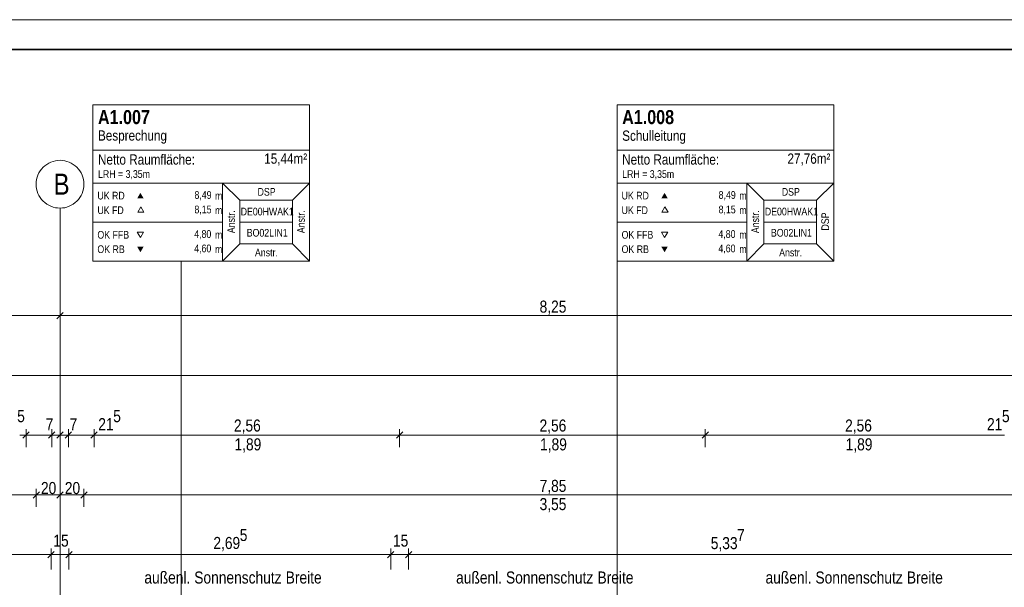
# Model space of a CAD drawing. Extents: x -620 to 3480, y 62 to 1107.
# Tile 201 of 244: x -171 to -6, y 1012 to 1107. Entities that reach past the tile are written whole.
import ezdxf
from ezdxf.lldxf.tags import DXFTag

# ---------------------------------------------------------------- set-up
doc = ezdxf.new("R2010")
doc.units = 0
doc.layers.get('0').update_dxf_attribs({"lineweight": 35})
for name, color, linetype, lineweight in [('30 -33 Aussenwände- 8 Sonnenschutz', 7, 'Continuous', 9), ('70 -71 Achsen- 1 Gebäudeachsen', 7, 'STRICHPUNKT2-A06G9GKV8I', 18), ('iwb_Plankopf Rahmen', 7, 'Continuous', 35)]:
    doc.layers.add(name, color=color, linetype=linetype, lineweight=lineweight)
for name, color, linetype, lineweight, true_color in [('70 -75 Raumstempel- 1 Raumstempel', 1, 'Continuous', 50, 0xff0000), ('70 -75 Raumstempel-2 Verweislinie', 1, 'Continuous', 9, 0xff0000), ('70 -76 Bemaßung- 2 Allgemein', 9, 'Continuous', 5, 0x808080)]:
    doc.layers.add(name, color=color, linetype=linetype, lineweight=lineweight, true_color=true_color)
doc.styles.get("Standard").update_dxf_attribs({"font": 'ARIALN.TTF'})
tags = doc.linetypes.add('STRICHPUNKT2-A06G9GKV8I', pattern=[12.7, 6.35, -3.175, 0, -3.175]).pattern_tags.tags
tags[10:11] = [DXFTag(74, 4), DXFTag(75, 0), DXFTag(340, '0'), DXFTag(46, 0.0), DXFTag(50, 0.0), DXFTag(44, 0.0), DXFTag(45, 0.0)]
tags[8:9] = [DXFTag(74, 4), DXFTag(75, 0), DXFTag(340, '0'), DXFTag(46, 0.0), DXFTag(50, 0.0), DXFTag(44, 0.0), DXFTag(45, 0.0)]
tags[6:7] = [DXFTag(74, 4), DXFTag(75, 0), DXFTag(340, '0'), DXFTag(46, 0.0), DXFTag(50, 0.0), DXFTag(44, 0.0), DXFTag(45, 0.0)]
tags[4:5] = [DXFTag(74, 4), DXFTag(75, 0), DXFTag(340, '0'), DXFTag(46, 0.0), DXFTag(50, 0.0), DXFTag(44, 0.0), DXFTag(45, 0.0)]

# ---------------------------------------------------------------- blocks, each defined once
blk = doc.blocks.new('Referenz-A06G9GKX8I')
at = {"layer": '70 -71 Achsen- 1 Gebäudeachsen', "color": 0, "linetype": 'Continuous', "ltscale": 0.18}
for p, q in [((-164.91, 1083.88), (-164.51, 1083.9)), ((-164.51, 1083.9), (-164.12, 1083.88)), ((-167.84, 1082.12), (-167.61, 1082.43)), ((-167.61, 1082.43), (-167.34, 1082.73)), ((-167.34, 1082.73), (-167.05, 1082.99)), ((-167.05, 1082.99), (-166.74, 1083.22)), ((-166.74, 1083.22), (-166.4, 1083.42)), ((-166.4, 1083.42), (-166.04, 1083.59)), ((-166.04, 1083.59), (-165.67, 1083.72)), ((-165.67, 1083.72), (-165.29, 1083.82)), ((-165.29, 1083.82), (-164.91, 1083.88)), ((-164.12, 1083.88), (-163.73, 1083.82)), ((-163.73, 1083.82), (-163.35, 1083.72)), ((-163.35, 1083.72), (-162.98, 1083.59)), ((-162.98, 1083.59), (-162.63, 1083.42)), ((-162.63, 1083.42), (-162.29, 1083.22)), ((-162.29, 1083.22), (-161.98, 1082.99)), ((-161.98, 1082.99), (-161.68, 1082.73)), ((-161.68, 1082.73), (-161.42, 1082.43)), ((-161.42, 1082.43), (-161.19, 1082.12)), ((-168.49, 1080.29), (-168.44, 1080.68)), ((-168.44, 1080.68), (-168.34, 1081.06)), ((-168.34, 1081.06), (-168.21, 1081.43)), ((-168.21, 1081.43), (-168.04, 1081.78)), ((-168.04, 1081.78), (-167.84, 1082.12)), ((-161.19, 1082.12), (-160.99, 1081.78)), ((-160.99, 1081.78), (-160.82, 1081.43)), ((-160.82, 1081.43), (-160.69, 1081.06)), ((-160.69, 1081.06), (-160.59, 1080.68)), ((-160.59, 1080.68), (-160.53, 1080.29)), ((-168.51, 1079.9), (-168.49, 1080.29)), ((-168.49, 1079.51), (-168.51, 1079.9)), ((-168.44, 1079.12), (-168.49, 1079.51)), ((-168.34, 1078.74), (-168.44, 1079.12)), ((-160.59, 1079.12), (-160.69, 1078.74)), ((-160.53, 1079.51), (-160.59, 1079.12)), ((-160.53, 1080.29), (-160.51, 1079.9)), ((-160.51, 1079.9), (-160.53, 1079.51)), ((-168.21, 1078.37), (-168.34, 1078.74)), ((-168.04, 1078.01), (-168.21, 1078.37)), ((-167.84, 1077.67), (-168.04, 1078.01)), ((-167.61, 1077.36), (-167.84, 1077.67)), ((-167.34, 1077.07), (-167.61, 1077.36)), ((-161.42, 1077.36), (-161.68, 1077.07)), ((-161.19, 1077.67), (-161.42, 1077.36)), ((-160.99, 1078.01), (-161.19, 1077.67)), ((-160.82, 1078.37), (-160.99, 1078.01)), ((-160.69, 1078.74), (-160.82, 1078.37)), ((-167.05, 1076.81), (-167.34, 1077.07)), ((-166.74, 1076.57), (-167.05, 1076.81)), ((-166.4, 1076.37), (-166.74, 1076.57)), ((-166.04, 1076.2), (-166.4, 1076.37)), ((-165.67, 1076.07), (-166.04, 1076.2)), ((-165.29, 1075.97), (-165.67, 1076.07)), ((-164.91, 1075.92), (-165.29, 1075.97)), ((-164.51, 1075.9), (-164.91, 1075.92)), ((-164.12, 1075.92), (-164.51, 1075.9)), ((-163.73, 1075.97), (-164.12, 1075.92)), ((-163.35, 1076.07), (-163.73, 1075.97)), ((-162.98, 1076.2), (-163.35, 1076.07)), ((-162.63, 1076.37), (-162.98, 1076.2)), ((-162.29, 1076.57), (-162.63, 1076.37)), ((-161.98, 1076.81), (-162.29, 1076.57)), ((-161.68, 1077.07), (-161.98, 1076.81))]:
    blk.add_line(p, q, dxfattribs=at)
at = {"layer": '70 -71 Achsen- 1 Gebäudeachsen', "color": 0, "linetype": 'STRICHPUNKT2-A06G9GKV8I', "ltscale": 0.18}
blk.add_line((-164.51, 1075.9), (-164.51, 76.46), dxfattribs=at)
at = {"layer": '70 -75 Raumstempel- 1 Raumstempel', "color": 0, "lineweight": 9}
for p, q in [((-159.01, 1093.16), (-159.01, 1067.02)), ((-122.69, 1093.16), (-159.01, 1093.16)), ((-122.69, 1067.02), (-122.69, 1093.16)), ((-71.19, 1093.16), (-71.19, 1067.02)), ((-34.86, 1093.16), (-71.19, 1093.16)), ((-34.86, 1067.02), (-34.86, 1093.16)), ((-122.69, 1085.57), (-159.01, 1085.57)), ((-34.86, 1085.57), (-71.19, 1085.57)), ((-159.01, 1080.09), (-137.28, 1080.09)), ((-134.4, 1077.2), (-137.28, 1080.09)), ((-122.69, 1080.09), (-137.28, 1080.09)), ((-137.28, 1080.09), (-137.28, 1067.02)), ((-125.57, 1077.2), (-122.69, 1080.09)), ((-71.19, 1080.09), (-49.46, 1080.09)), ((-46.58, 1077.2), (-49.46, 1080.09)), ((-34.86, 1080.09), (-49.46, 1080.09)), ((-49.46, 1080.09), (-49.46, 1067.02)), ((-37.75, 1077.2), (-34.86, 1080.09)), ((-150.98, 1076.13), (-151.5, 1075.23)), ((-150.45, 1075.23), (-150.98, 1076.13)), ((-134.4, 1069.92), (-134.4, 1077.2)), ((-134.4, 1077.2), (-125.57, 1077.2)), ((-125.57, 1069.92), (-125.57, 1077.2)), ((-63.15, 1076.13), (-63.67, 1075.23)), ((-62.63, 1075.23), (-63.15, 1076.13)), ((-46.58, 1069.92), (-46.58, 1077.2)), ((-46.58, 1077.2), (-37.75, 1077.2)), ((-37.75, 1069.92), (-37.75, 1077.2)), ((-151.5, 1075.23), (-150.45, 1075.23)), ((-63.67, 1075.23), (-62.63, 1075.23)), ((-159.01, 1073.56), (-137.28, 1073.56)), ((-125.57, 1073.56), (-134.4, 1073.56)), ((-71.19, 1073.56), (-49.46, 1073.56)), ((-37.75, 1073.56), (-46.58, 1073.56)), ((-151.05, 1070.95), (-151.57, 1071.86)), ((-151.57, 1071.86), (-150.52, 1071.86)), ((-150.52, 1071.86), (-151.05, 1070.95)), ((-63.22, 1070.95), (-63.75, 1071.86)), ((-63.75, 1071.86), (-62.7, 1071.86)), ((-62.7, 1071.86), (-63.22, 1070.95)), ((-134.4, 1069.92), (-137.28, 1067.02)), ((-134.4, 1069.92), (-125.57, 1069.92)), ((-125.57, 1069.92), (-122.69, 1067.02)), ((-46.58, 1069.92), (-49.46, 1067.02)), ((-46.58, 1069.92), (-37.75, 1069.92)), ((-37.75, 1069.92), (-34.86, 1067.02)), ((-122.69, 1067.02), (-159.01, 1067.02)), ((-34.86, 1067.02), (-71.19, 1067.02))]:
    blk.add_line(p, q, dxfattribs=at)
at = {"layer": '70 -75 Raumstempel- 1 Raumstempel', "color": 0, "lineweight": 0}
for points in [[(-150.52, 1077.55), (-151.05, 1078.45), (-151.57, 1077.55)], [(-62.7, 1077.55), (-63.22, 1078.45), (-63.75, 1077.55)], [(-150.52, 1069.42), (-151.05, 1068.51), (-151.57, 1069.42)], [(-62.7, 1069.42), (-63.22, 1068.51), (-63.75, 1069.42)]]:
    blk.add_solid(points, dxfattribs=at)
at = {"layer": '70 -75 Raumstempel-2 Verweislinie', "color": 0}
for p, q in [((-144.21, 1067.02), (-144.21, 959.25)), ((-71.19, 1067.02), (-71.19, 959.25))]:
    blk.add_line(p, q, dxfattribs=at)
at = {"layer": '70 -76 Bemaßung- 2 Allgemein', "color": 0, "linetype": 'Continuous', "ltscale": 0.13}
for p, q in [((-164.51, 1060.9), (-164.51, 1058.9)), ((-164.51, 1060.9), (-164.51, 1058.9)), ((-165.57, 1057.9), (-328.45, 1057.9)), ((-164.01, 1057.9), (-165.57, 1057.9)), ((-165.04, 1057.37), (-163.98, 1058.43)), ((-163.98, 1058.43), (-165.04, 1057.37)), ((-165.01, 1057.9), (-163.45, 1057.9)), ((-0.57, 1057.9), (-163.45, 1057.9)), ((-0.57, 1047.9), (-562.01, 1047.9)), ((-169.71, 1037.9), (-171.27, 1037.9)), ((-169.71, 1037.9), (-171.27, 1037.9)), ((-169.68, 1038.43), (-170.74, 1037.37)), ((-169.68, 1038.43), (-170.74, 1037.37)), ((-170.21, 1035.9), (-170.21, 1038.9)), ((-170.21, 1035.9), (-170.21, 1038.9)), ((-165.91, 1037.9), (-170.21, 1037.9)), ((-166.97, 1037.9), (-168.03, 1037.9)), ((-165.41, 1037.9), (-166.97, 1037.9)), ((-165.57, 1037.9), (-166.63, 1037.9)), ((-166.44, 1037.37), (-165.38, 1038.43)), ((-165.38, 1038.43), (-166.44, 1037.37)), ((-166.41, 1037.9), (-164.85, 1037.9)), ((-165.91, 1035.9), (-165.91, 1038.9)), ((-165.91, 1035.9), (-165.91, 1038.9)), ((-164.51, 1037.9), (-165.91, 1037.9)), ((-164.01, 1037.9), (-165.57, 1037.9)), ((-164.17, 1037.9), (-165.23, 1037.9)), ((-165.04, 1037.37), (-163.98, 1038.43)), ((-163.98, 1038.43), (-165.04, 1037.37)), ((-165.01, 1037.9), (-163.45, 1037.9)), ((-164.85, 1037.9), (-163.79, 1037.9)), ((-164.51, 1035.9), (-164.51, 1038.9)), ((-164.51, 1035.9), (-164.51, 1038.9)), ((-163.11, 1037.9), (-164.51, 1037.9)), ((-162.61, 1037.9), (-164.17, 1037.9)), ((-162.58, 1038.43), (-163.64, 1037.37)), ((-163.64, 1037.37), (-162.58, 1038.43)), ((-163.61, 1037.9), (-162.05, 1037.9)), ((-163.45, 1037.9), (-162.39, 1037.9)), ((-163.11, 1035.9), (-163.11, 1038.9)), ((-163.11, 1035.9), (-163.11, 1038.9)), ((-158.81, 1037.9), (-163.11, 1037.9)), ((-162.05, 1037.9), (-160.99, 1037.9)), ((-159.34, 1037.37), (-158.28, 1038.43)), ((-159.34, 1037.37), (-158.28, 1038.43)), ((-159.31, 1037.9), (-157.75, 1037.9)), ((-159.31, 1037.9), (-157.75, 1037.9)), ((-158.81, 1035.9), (-158.81, 1038.9)), ((-158.81, 1035.9), (-158.81, 1038.9)), ((-157.75, 1037.9), (-156.69, 1037.9)), ((-108.67, 1037.9), (-157.75, 1037.9)), ((-107.11, 1037.9), (-108.67, 1037.9)), ((-108.14, 1037.37), (-107.08, 1038.43)), ((-107.08, 1038.43), (-108.14, 1037.37)), ((-108.11, 1037.9), (-106.55, 1037.9)), ((-107.61, 1035.9), (-107.61, 1038.9)), ((-107.61, 1035.9), (-107.61, 1038.9)), ((-57.47, 1037.9), (-106.55, 1037.9)), ((-55.91, 1037.9), (-57.47, 1037.9)), ((-56.94, 1037.37), (-55.88, 1038.43)), ((-55.88, 1038.43), (-56.94, 1037.37)), ((-56.91, 1037.9), (-55.35, 1037.9)), ((-56.41, 1035.9), (-56.41, 1038.9)), ((-56.41, 1035.9), (-56.41, 1038.9)), ((-6.27, 1037.9), (-55.35, 1037.9)), ((-6.27, 1037.9), (-7.33, 1037.9)), ((-164.51, 1030.9), (-164.51, 1028.9)), ((-164.51, 1030.9), (-164.51, 1028.9)), ((-169.57, 1027.9), (-324.45, 1027.9)), ((-168.01, 1027.9), (-169.57, 1027.9)), ((-169.04, 1027.37), (-167.98, 1028.43)), ((-167.98, 1028.43), (-169.04, 1027.37)), ((-169.01, 1027.9), (-167.45, 1027.9)), ((-168.51, 1025.9), (-168.51, 1028.9)), ((-168.51, 1025.9), (-168.51, 1028.9)), ((-165.57, 1027.9), (-167.45, 1027.9)), ((-164.01, 1027.9), (-165.57, 1027.9)), ((-163.98, 1028.43), (-165.04, 1027.37)), ((-165.04, 1027.37), (-163.98, 1028.43)), ((-165.01, 1027.9), (-163.45, 1027.9)), ((-161.57, 1027.9), (-163.45, 1027.9)), ((-160.01, 1027.9), (-161.57, 1027.9)), ((-159.98, 1028.43), (-161.04, 1027.37)), ((-161.04, 1027.37), (-159.98, 1028.43)), ((-161.01, 1027.9), (-159.45, 1027.9)), ((-160.51, 1025.9), (-160.51, 1028.9)), ((-160.51, 1025.9), (-160.51, 1028.9)), ((-4.57, 1027.9), (-159.45, 1027.9)), ((-167.07, 1017.9), (-244.45, 1017.9)), ((-167.07, 1017.9), (-168.13, 1017.9)), ((-165.01, 1017.9), (-167.07, 1017.9)), ((-165.01, 1017.9), (-167.07, 1017.9)), ((-166.01, 1015.4), (-166.01, 1018.9)), ((-166.01, 1015.4), (-166.01, 1018.9)), ((-163.01, 1017.9), (-166.01, 1017.9)), ((-164.01, 1017.9), (-161.95, 1017.9)), ((-164.01, 1017.9), (-161.95, 1017.9)), ((-163.01, 1015.4), (-163.01, 1018.9)), ((-163.01, 1015.4), (-163.01, 1018.9)), ((-110.17, 1017.9), (-161.95, 1017.9)), ((-161.95, 1017.9), (-160.89, 1017.9)), ((-110.17, 1017.9), (-111.23, 1017.9)), ((-108.11, 1017.9), (-110.17, 1017.9)), ((-108.11, 1017.9), (-110.17, 1017.9)), ((-109.11, 1015.4), (-109.11, 1018.9)), ((-109.11, 1015.4), (-109.11, 1018.9)), ((-106.11, 1017.9), (-109.11, 1017.9)), ((-107.11, 1017.9), (-105.05, 1017.9)), ((-107.11, 1017.9), (-105.05, 1017.9)), ((-106.11, 1015.4), (-106.11, 1018.9)), ((-106.11, 1015.4), (-106.11, 1018.9)), ((-105.05, 1017.9), (-103.99, 1017.9)), ((-0.43, 1017.9), (-105.05, 1017.9))]:
    blk.add_line(p, q, dxfattribs=at)
at = {"layer": '70 -76 Bemaßung- 2 Allgemein', "color": 0, "linetype": 'Continuous', "lineweight": 20, "ltscale": 0.2}
for p, q in [((-165.48, 1018.43), (-166.54, 1017.37)), ((-165.48, 1018.43), (-166.54, 1017.37)), ((-163.54, 1017.37), (-162.48, 1018.43)), ((-163.54, 1017.37), (-162.48, 1018.43)), ((-108.58, 1018.43), (-109.64, 1017.37)), ((-108.58, 1018.43), (-109.64, 1017.37)), ((-106.64, 1017.37), (-105.58, 1018.43)), ((-106.64, 1017.37), (-105.58, 1018.43))]:
    blk.add_line(p, q, dxfattribs=at)
at = {"layer": '30 -33 Aussenwände- 8 Sonnenschutz', "color": 0, "linetype": 'Continuous', "ltscale": 0.13, "char_height": 2.0138, "attachment_point": 1}
for s, insert in [('{\\fArial Narrow;außenl.}', (-150.38, 1015.07)), ('{\\fArial Narrow;Sonnenschutz}', (-142.02, 1015.07)), ('{\\fArial Narrow;Breite}', (-126.7, 1015.07)), ('{\\fArial Narrow;außenl.}', (-98.15, 1015.07)), ('{\\fArial Narrow;Sonnenschutz}', (-89.79, 1015.07)), ('{\\fArial Narrow;Breite}', (-74.46, 1015.07)), ('{\\fArial Narrow;außenl.}', (-46.3, 1015.07)), ('{\\fArial Narrow;Sonnenschutz}', (-37.94, 1015.07)), ('{\\fArial Narrow;Breite}', (-22.62, 1015.07))]:
    blk.add_mtext(s, dxfattribs=dict(at, insert=insert))
at = {"layer": '70 -71 Achsen- 1 Gebäudeachsen', "color": 0, "linetype": 'Continuous', "ltscale": 0.18, "insert": (-165.6, 1081.66), "char_height": 3.5241, "attachment_point": 1}
blk.add_mtext('{\\fArial Narrow;B}', dxfattribs=at)
at = {"layer": '70 -75 Raumstempel- 1 Raumstempel', "color": 0, "linetype": 'Continuous', "ltscale": 0.5, "attachment_point": 1}
for s, insert, char_height, rotation in [('{\\fArial Narrow|b1|i0;A1.007}', (-158.15, 1092.31), 2.3536, 0), ('{\\fArial Narrow|b1|i0;A1.008}', (-70.32, 1092.31), 2.3536, 0), ('{\\fArial Narrow;Besprechung}', (-158.15, 1088.91), 1.7117, 0), ('{\\fArial Narrow;Schulleitung}', (-70.32, 1088.88), 1.7117, 0), ('{\\fArial Narrow;Netto Raumfläche:}', (-158.15, 1084.89), 1.7117, 0), ('{\\fArial Narrow;15,44m²}', (-130.3, 1085.04), 1.7117, 0), ('{\\fArial Narrow;Netto Raumfläche:}', (-70.32, 1084.89), 1.7117, 0), ('{\\fArial Narrow;27,76m²}', (-42.63, 1085.04), 1.7117, 0), ('{\\fArial Narrow;LRH = 3,35m}', (-158.15, 1082.24), 1.2838, 0), ('{\\fArial Narrow;LRH = 3,35m}', (-70.32, 1082.24), 1.2838, 0), ('{\\fArial Narrow;DSP}', (-131.41, 1079.26), 1.2838, 0), ('{\\fArial Narrow;DSP}', (-43.58, 1079.26), 1.2838, 0), ('{\\fArial Narrow;UK RD}', (-158.25, 1078.63), 1.2838, 0), ('{\\fArial Narrow;8,49}', (-141.99, 1078.74), 1.2838, 0), ('{\\fArial Narrow;m}', (-138.53, 1078.62), 1.2838, 0), ('{\\fArial Narrow;UK RD}', (-70.42, 1078.63), 1.2838, 0), ('{\\fArial Narrow;8,49}', (-54.16, 1078.74), 1.2838, 0), ('{\\fArial Narrow;m}', (-50.7, 1078.62), 1.2838, 0), ('{\\fArial Narrow;UK FD}', (-158.25, 1076.19), 1.2838, 0), ('{\\fArial Narrow;8,15}', (-141.99, 1076.31), 1.2838, 0), ('{\\fArial Narrow;m}', (-138.53, 1076.18), 1.2838, 0), ('{\\fArial Narrow;Anstr.}', (-136.5, 1071.7), 1.2838, 90), ('{\\fArial Narrow;DE00HWAK1}', (-134.25, 1075.96), 1.2838, 0), ('{\\fArial Narrow;Anstr.}', (-124.79, 1071.7), 1.2838, 90), ('{\\fArial Narrow;UK FD}', (-70.42, 1076.19), 1.2838, 0), ('{\\fArial Narrow;8,15}', (-54.17, 1076.31), 1.2838, 0), ('{\\fArial Narrow;m}', (-50.7, 1076.18), 1.2838, 0), ('{\\fArial Narrow;Anstr.}', (-48.67, 1071.7), 1.2838, 90), ('{\\fArial Narrow;DE00HWAK1}', (-46.42, 1075.96), 1.2838, 0), ('{\\fArial Narrow;DSP}', (-36.95, 1072.14), 1.2838, 90), ('{\\fArial Narrow;BO02LIN1}', (-133.23, 1072.41), 1.2838, 0), ('{\\fArial Narrow;BO02LIN1}', (-45.4, 1072.41), 1.2838, 0), ('{\\fArial Narrow;OK FFB}', (-158.25, 1072.07), 1.2838, 0), ('{\\fArial Narrow;4,80}', (-142.03, 1072.2), 1.2838, 0), ('{\\fArial Narrow;m}', (-138.53, 1072.07), 1.2838, 0), ('{\\fArial Narrow;OK FFB}', (-70.42, 1072.07), 1.2838, 0), ('{\\fArial Narrow;4,80}', (-54.2, 1072.2), 1.2838, 0), ('{\\fArial Narrow;m}', (-50.7, 1072.07), 1.2838, 0), ('{\\fArial Narrow;OK RB}', (-158.25, 1069.66), 1.2838, 0), ('{\\fArial Narrow;4,60}', (-142.03, 1069.79), 1.2838, 0), ('{\\fArial Narrow;m}', (-138.53, 1069.66), 1.2838, 0), ('{\\fArial Narrow;Anstr.}', (-131.85, 1069.1), 1.2838, 0), ('{\\fArial Narrow;OK RB}', (-70.42, 1069.66), 1.2838, 0), ('{\\fArial Narrow;4,60}', (-54.2, 1069.79), 1.2838, 0), ('{\\fArial Narrow;m}', (-50.7, 1069.66), 1.2838, 0), ('{\\fArial Narrow;Anstr.}', (-44.02, 1069.1), 1.2838, 0)]:
    blk.add_mtext(s, dxfattribs=dict(at, insert=insert, char_height=char_height, rotation=rotation))
at = {"layer": '70 -76 Bemaßung- 2 Allgemein', "color": 0, "linetype": 'Continuous', "ltscale": 0.13, "char_height": 2.0138, "attachment_point": 1}
for s, insert in [('{\\fArial Narrow;8,25}', (-84.16, 1060.41)), ('{\\fArial Narrow;5}', (-171.69, 1042.08)), ('{\\fArial Narrow;5}', (-155.6, 1042.08)), ('{\\fArial Narrow;5}', (-6.69, 1042.08)), ('{\\fArial Narrow;7}', (-166.91, 1040.72)), ('{\\fArial Narrow;7}', (-162.91, 1040.72)), ('{\\fArial Narrow;21}', (-158.1, 1040.74)), ('{\\fArial Narrow;2,56}', (-135.37, 1040.51)), ('{\\fArial Narrow;2,56}', (-84.17, 1040.51)), ('{\\fArial Narrow;2,56}', (-32.97, 1040.51)), ('{\\fArial Narrow;21}', (-9.19, 1040.74)), ('{\\fArial Narrow;1,89}', (-135.28, 1037.36)), ('{\\fArial Narrow;1,89}', (-84.08, 1037.36)), ('{\\fArial Narrow;1,89}', (-32.88, 1037.36)), ('{\\fArial Narrow;20}', (-167.71, 1030.05)), ('{\\fArial Narrow;20}', (-163.71, 1030.05)), ('{\\fArial Narrow;7,85}', (-84.16, 1030.41)), ('{\\fArial Narrow;3,55}', (-84.16, 1027.36)), ('{\\fArial Narrow;15}', (-165.63, 1021.25)), ('{\\fArial Narrow;5}', (-134.4, 1022.19)), ('{\\fArial Narrow;15}', (-108.73, 1021.25)), ('{\\fArial Narrow;7}', (-51.08, 1022.17)), ('{\\fArial Narrow;2,69}', (-138.82, 1020.85)), ('{\\fArial Narrow;5,33}', (-55.48, 1020.83))]:
    blk.add_mtext(s, dxfattribs=dict(at, insert=insert))

msp = doc.modelspace()

# ---------------------------------------------------------------- linework, layer by layer
at = {"layer": 'iwb_Plankopf Rahmen', "color": 8, "lineweight": 13, "ltscale": 0.13, "true_color": 0x808080}
msp.add_lwpolyline([(300.35, 62.43), (-619.65, 62.43), (-619.65, 1107.43), (300.35, 1107.43), (300.35, 62.43)], close=True, dxfattribs=at)
at = {"layer": 'iwb_Plankopf Rahmen', "ltscale": 0.35}
msp.add_lwpolyline([(-599.65, 67.43), (-599.65, 1102.43), (295.35, 1102.43), (295.35, 67.43), (-599.65, 67.43)], close=True, dxfattribs=at)

# ---------------------------------------------------------------- block references
at = {"color": 8, "lineweight": 25, "ltscale": 0.25, "true_color": 0x808080}
msp.add_blockref('Referenz-A06G9GKX8I', (0, 0), dxfattribs=at)

doc.saveas('drawing.dxf')
